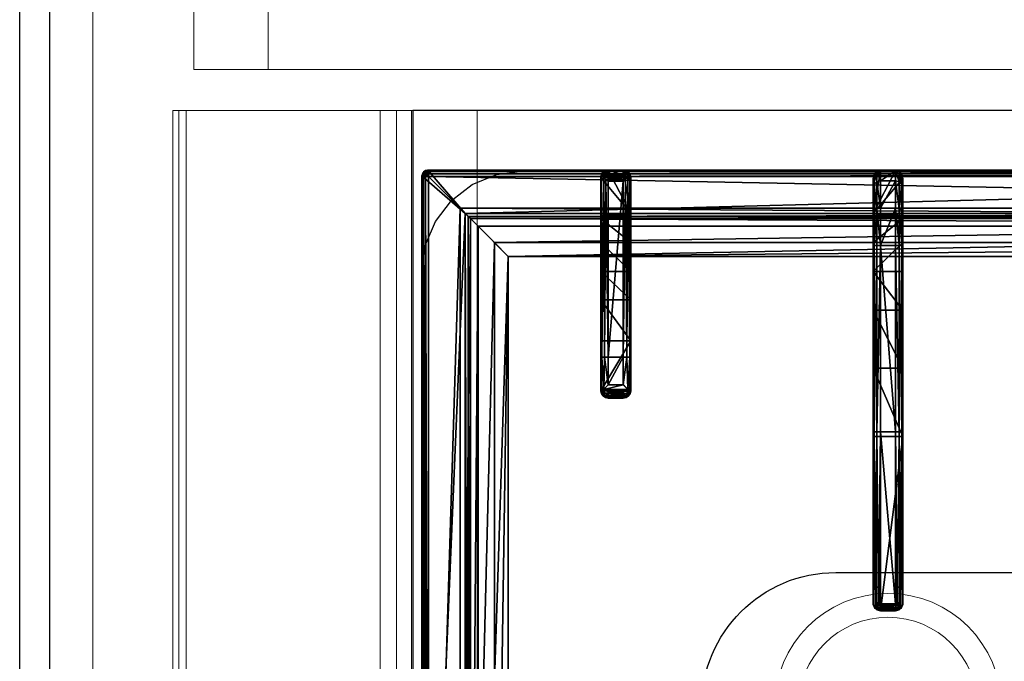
# Model space of a CAD drawing. Header units: millimetres. Extents: x 69858 to 162505, y 5570 to 25972.
# Tile 23 of 53: x 71794 to 72124, y 14736 to 14951. Entities that reach past the tile are written whole.
import ezdxf

# ---------------------------------------------------------------- set-up
doc = ezdxf.new("R2010")
doc.units = ezdxf.units.MM
doc.header["$LTSCALE"] = 2.5
doc.linetypes.add('CONTINUA', pattern=[0])
doc.linetypes.add('DASHED', pattern=[19.05, 12.7, -6.35])
for name, color, linetype in [('Arch', 7, 'Continuous'), ('IQ_200_3D', 1, 'Continuous'), ('IQ_204_2D', 7, 'CONTINUA'), ('IQ_204_3D', 7, 'Continuous')]:
    doc.layers.add(name, color=color, linetype=linetype)
for name, color, linetype, lineweight in [('CKD Equipments', 252, 'Continuous', 0), ('EQUIPMENT', 210, 'Continuous', 0), ('WALL', 132, 'Continuous', 25)]:
    doc.layers.add(name, color=color, linetype=linetype, lineweight=lineweight)

# ---------------------------------------------------------------- blocks, each defined once
blk = doc.blocks.new('*U95')
at = {"color": 8}
blk.add_lwpolyline([(0, -100), (6936.3, -100), (6936.3, -90), (0, -90)], close=True, dxfattribs=at)
blk = doc.blocks.new('ELECTROLUX-MC7-TOPFYERBRURNERS4')
at = {"layer": 'IQ_200_3D', "color": 8}
for points, invisible_edges in [([(400, -80.5, 900), (454.11, -83.5, 900), (745.89, -83.5, 900), (800, -80.5, 900)], 5), ([(745.89, -83.5, 900), (754.63, -84.65, 900), (800, -80.5, 900)], 10), ([(754.63, -84.65, 900), (762.78, -88.02, 900), (800, -80.5, 900)], 10), ([(762.78, -88.02, 900), (769.77, -93.39, 900), (800, -80.5, 900)], 10), ([(769.77, -93.39, 900), (775.14, -100.38, 900), (800, -80.5, 900)], 10), ([(775.14, -100.38, 900), (778.51, -108.53, 900), (800, -80.5, 900)], 10), ([(778.51, -108.53, 900), (779.66, -117.26, 900), (800, -80.5, 900)], 10), ([(800, -80.5, 900), (779.66, -117.26, 900), (779.66, -619.74, 900), (800, -655, 900)], 5)]:
    blk.add_3dface(points, dxfattribs=dict(at, invisible_edges=invisible_edges))
at = {"layer": 'IQ_204_2D', "color": 8}
for p, q in [((422, -83.5), (778, -83.5)), ((780, -651.5), (780, -85.5)), ((705.96, -143.5), (708.09, -143.5)), ((717.24, -143.5), (708.09, -143.5)), ((777.53, -143.5), (717.24, -143.5)), ((703.52, -146), (703.52, -151)), ((705.63, -146), (703.52, -146)), ((705.63, -151), (705.63, -146)), ((707.98, -146), (717.19, -146)), ((707.98, -146), (707.98, -151)), ((717.19, -146), (778, -146)), ((717.19, -151), (717.19, -146)), ((778, -151), (778, -146)), ((780, -151), (780, -146)), ((780, -151), (780, -146)), ((703.52, -151), (705.63, -151)), ((717.19, -151), (707.98, -151)), ((778, -151), (717.19, -151)), ((708.09, -153.5), (705.96, -153.5)), ((708.09, -153.5), (717.24, -153.5)), ((717.24, -153.5), (777.53, -153.5)), ((632.19, -237.25), (632.19, -242.25)), ((632.64, -237.25), (632.19, -237.25)), ((632.64, -237.25), (632.64, -242.25)), ((632.73, -236.66), (632.73, -242.84)), ((634.54, -237.25), (634.54, -242.25)), ((692.19, -237.25), (634.54, -237.25)), ((634.69, -234.75), (635.11, -234.75)), ((635.11, -234.75), (692.24, -234.75)), ((692.19, -237.25), (692.19, -242.25)), ((754.69, -237.25), (692.19, -237.25)), ((692.24, -234.75), (754.69, -234.75)), ((754.69, -237.25), (754.69, -234.75)), ((754.69, -234.75), (777.19, -234.75)), ((754.69, -237.25), (754.69, -242.25)), ((779.69, -237.25), (754.69, -237.25)), ((779.69, -237.25), (779.69, -242.25)), ((632.19, -242.25), (632.64, -242.25)), ((634.54, -242.25), (692.19, -242.25)), ((692.19, -242.25), (754.69, -242.25)), ((754.69, -244.75), (754.69, -242.25)), ((754.69, -242.25), (779.69, -242.25)), ((635.11, -244.75), (634.69, -244.75)), ((692.24, -244.75), (635.11, -244.75)), ((754.69, -244.75), (692.24, -244.75)), ((777.19, -244.75), (754.69, -244.75))]:
    blk.add_line(p, q, dxfattribs=at)
blk.add_lwpolyline([(751.02, -112.48), (448.98, -112.48), (448.98, -624.52), (751.02, -624.52)], close=True, dxfattribs=at)
blk.add_lwpolyline([(555, -353.5), (555, -222.25, -1), (645, -222.25), (645, -353.5)], format="xyb", dxfattribs=at)
for centre, radius, start, end in [((778, -85.5), 2, 0, 90), ((777.19, -237.25), 2.5, 0, 90), ((777.19, -242.25), 2.5, 270, 0)]:
    blk.add_arc(centre, radius, start, end, dxfattribs=at)
at = {"layer": 'IQ_204_2D', "color": 8, "extrusion": (0, 0, -1)}
for centre, major_axis, ratio, start_param, end_param in [((708.09, -146), (1.92, 1.92), 0.8391, 4.014257, 4.690572), ((708.09, -146), (0, 2.5), 0.84544, -0.894481, 0), ((708.09, -146), (-2.5, 2.5), 0.02182, 4.734206, 5.410521), ((717.24, -146), (0, 2.5), 0.02182, 4.712389, 6.283185), ((777.53, -146), (0, 2.5), 0.948965, 0, 0.895145), ((708.09, -151), (-1.92, 1.92), 0.8391, 4.734206, 5.410521), ((708.09, -151), (2.5, 2.5), 0.02182, 4.014257, 4.690572), ((717.24, -151), (0, 2.5), 0.02182, 3.141593, 4.712389), ((708.09, -151), (0, 2.5), 0.84544, 3.141593, 4.036074), ((777.53, -151), (0, 2.5), 0.948965, 2.246448, 3.141593), ((634.69, -237.25), (-2.5, 0), 0.99863, 0, 1.570796), ((636.11, -237.25), (3.47, 0), 0.720185, 3.141593, 3.380139), ((635.11, -237.25), (0, 2.5), 0.951091, -0.914364, 0), ((692.24, -237.25), (0, 2.5), 0.02182, -1.570796, 0), ((634.69, -242.25), (-2.5, 0), 0.99863, 4.712389, 6.283185), ((636.11, -242.25), (-3.47, 0), 0.720185, -0.238546, 0), ((635.11, -242.25), (0, 2.5), 0.951091, 3.141593, 4.055957), ((692.24, -242.25), (0, 2.5), 0.02182, 3.141593, 4.712389)]:
    blk.add_ellipse(centre, major_axis=major_axis, ratio=ratio, start_param=start_param, end_param=end_param, dxfattribs=at)
at = {"layer": 'IQ_204_2D', "color": 8}
for points, knots in [([(703.52, -146), (703.52, -145.84), (703.54, -145.68), (703.6, -145.36), (703.65, -145.2), (703.77, -144.89), (703.85, -144.74), (704.03, -144.47), (704.13, -144.34), (704.35, -144.12), (704.47, -144.02), (704.74, -143.83), (704.88, -143.75), (705.18, -143.63), (705.34, -143.58), (705.65, -143.51), (705.81, -143.5), (705.96, -143.5)], [15.096253, 15.096253, 15.096253, 15.096253, 15.567018, 15.567018, 16.037783, 16.037783, 16.508548, 16.508548, 16.979314, 16.979314, 17.45135, 17.45135, 17.923386, 17.923386, 18.395422, 18.395422, 18.867458, 18.867458, 18.867458, 18.867458]), ([(778, -146), (778.13, -145.86), (778.26, -145.71), (778.53, -145.41), (778.67, -145.25), (779.01, -144.87), (779.21, -144.64), (779.38, -144.44)], [0, 0, 0, 0, 0.576945, 0.576945, 1.153889, 1.153889, 2.068716, 2.068716, 2.068716, 2.068716]), ([(779.38, -144.44), (779.55, -144.64), (779.69, -144.87), (779.86, -145.25), (779.91, -145.41), (779.97, -145.71), (779.99, -145.86), (780, -146)], [11.858599, 11.858599, 11.858599, 11.858599, 12.773425, 12.773425, 13.35037, 13.35037, 13.927314, 13.927314, 13.927314, 13.927314]), ([(705.96, -153.5), (705.81, -153.5), (705.65, -153.49), (705.34, -153.42), (705.18, -153.37), (704.88, -153.25), (704.74, -153.17), (704.47, -152.98), (704.35, -152.88), (704.13, -152.66), (704.03, -152.53), (703.85, -152.26), (703.77, -152.11), (703.65, -151.8), (703.6, -151.64), (703.54, -151.32), (703.52, -151.16), (703.52, -151)], [3.776921, 3.776921, 3.776921, 3.776921, 4.248957, 4.248957, 4.720993, 4.720993, 5.193029, 5.193029, 5.665065, 5.665065, 6.135831, 6.135831, 6.606596, 6.606596, 7.077361, 7.077361, 7.548126, 7.548126, 7.548126, 7.548126]), ([(779.38, -152.56), (779.21, -152.36), (779.01, -152.13), (778.67, -151.75), (778.53, -151.59), (778.26, -151.29), (778.13, -151.14), (778, -151)], [11.858599, 11.858599, 11.858599, 11.858599, 12.773425, 12.773425, 13.35037, 13.35037, 13.927314, 13.927314, 13.927314, 13.927314]), ([(780, -151), (779.99, -151.14), (779.97, -151.29), (779.91, -151.59), (779.86, -151.75), (779.69, -152.13), (779.55, -152.36), (779.38, -152.56)], [0, 0, 0, 0, 0.576945, 0.576945, 1.153889, 1.153889, 2.068716, 2.068716, 2.068716, 2.068716]), ([(633.22, -235.72), (633.07, -235.92), (632.94, -236.13), (632.8, -236.45), (632.76, -236.56), (632.73, -236.66)], [11.917214, 11.917214, 11.917214, 11.917214, 12.775852, 12.775852, 13.165698, 13.165698, 13.165698, 13.165698]), ([(634.54, -237.25), (634.54, -237.25), (634.54, -237.25), (634.54, -237.25), (634.54, -237.25), (634.54, -237.25), (634.54, -237.25), (634.54, -237.24), (634.54, -237.24), (634.54, -237.24), (634.53, -237.24), (634.53, -237.23), (634.53, -237.23), (634.51, -237.21), (634.5, -237.2), (634.48, -237.18), (634.46, -237.16), (634.41, -237.09), (634.37, -237.05), (634.25, -236.91), (634.15, -236.81), (633.97, -236.6), (633.87, -236.49), (633.68, -236.27), (633.59, -236.16), (633.41, -235.94), (633.31, -235.83), (633.22, -235.72)], [8.18857, 8.18857, 8.18857, 8.18857, 8.190334, 8.190334, 8.192098, 8.192098, 8.195626, 8.195626, 8.202682, 8.202682, 8.216794, 8.216794, 8.245018, 8.245018, 8.301466, 8.301466, 8.414361, 8.414361, 8.640152, 8.640152, 9.091733, 9.091733, 9.543315, 9.543315, 9.994896, 9.994896, 10.458359, 10.458359, 10.458359, 10.458359]), ([(632.73, -242.84), (632.76, -242.94), (632.8, -243.04), (632.94, -243.37), (633.07, -243.58), (633.22, -243.78)], [0.764042, 0.764042, 0.764042, 0.764042, 1.153889, 1.153889, 2.012527, 2.012527, 2.012527, 2.012527]), ([(633.22, -243.78), (633.31, -243.67), (633.41, -243.56), (633.59, -243.34), (633.68, -243.23), (633.87, -243.01), (633.97, -242.9), (634.15, -242.69), (634.25, -242.59), (634.37, -242.45), (634.41, -242.4), (634.46, -242.34), (634.48, -242.32), (634.5, -242.3), (634.51, -242.29), (634.53, -242.27), (634.53, -242.27), (634.53, -242.26), (634.54, -242.26), (634.54, -242.26), (634.54, -242.26), (634.54, -242.25), (634.54, -242.25), (634.54, -242.25), (634.54, -242.25), (634.54, -242.25), (634.54, -242.25), (634.54, -242.25)], [5.918265, 5.918265, 5.918265, 5.918265, 6.381728, 6.381728, 6.833309, 6.833309, 7.284891, 7.284891, 7.736472, 7.736472, 7.962263, 7.962263, 8.075158, 8.075158, 8.131606, 8.131606, 8.15983, 8.15983, 8.173942, 8.173942, 8.180998, 8.180998, 8.184526, 8.184526, 8.18629, 8.18629, 8.188054, 8.188054, 8.188054, 8.188054])]:
    blk.add_open_spline(points, degree=3, knots=knots, dxfattribs=at)
at = {"layer": 'IQ_204_3D', "color": 8}
mesh = blk.add_polyface(dxfattribs=at)
corners = [(779.78, -85.71, 904.1), (780, -85.5, 900), (779.52, -84.72, 904.14), (779.73, -84.5, 900), (778, -83.5, 900), (778.78, -83.98, 904.14), (779, -83.77, 900), (777.79, -83.72, 904.1), (779.48, -85.71, 905.06), (779.29, -84.85, 905), (778.65, -85.21, 905.73), (778.76, -85.71, 905.75), (778.65, -84.21, 905), (777.79, -84.02, 905.06), (778.29, -84.85, 905.73), (777.79, -84.74, 905.75), (777.79, -85.71, 906), (422.21, -85.71, 906), (422.21, -84.74, 905.75), (422.21, -84.02, 905.06), (422.21, -83.72, 904.1), (422, -83.5, 900), (765.45, -638.95, 900), (422, -653.5, 900), (434.55, -638.95, 900), (765.45, -98.05, 900), (780, -651.5, 900), (434.55, -98.05, 900), (420, -85.5, 900), (421, -83.77, 900), (779.73, -652.5, 900), (779, -653.23, 900), (778, -653.5, 900), (420, -651.5, 900), (420.27, -652.5, 900), (421, -653.23, 900), (420.27, -84.5, 900), (421.22, -83.98, 904.14), (420.48, -84.72, 904.14), (420.22, -85.71, 904.1), (421.35, -84.21, 905), (421.71, -84.85, 905.73), (420.71, -84.85, 905), (420.52, -85.71, 905.06), (421.35, -85.21, 905.73), (421.24, -85.71, 905.75), (422.21, -651.29, 906), (421.24, -651.29, 905.75), (420.52, -651.29, 905.06), (420.22, -651.29, 904.1), (420.48, -652.28, 904.14), (421.22, -653.02, 904.14), (422.21, -653.28, 904.1), (420.71, -652.15, 905), (421.35, -651.79, 905.73), (421.35, -652.79, 905), (422.21, -652.98, 905.06), (421.71, -652.15, 905.73), (422.21, -652.26, 905.75), (435.55, -637.95, 899.73), (435.55, -99.05, 899.73), (436.28, -99.78, 899), (436.28, -637.22, 899), (438.88, -634.62, 902.5), (438.88, -102.38, 902.5), (436.31, -637.19, 905.06), (436.31, -99.81, 905.06), (432.81, -96.31, 906), (432.81, -640.69, 906), (448.98, -624.52, 885), (448.98, -112.48, 885), (444.36, -107.86, 885), (444.36, -629.14, 885), (777.79, -653.28, 904.1), (777.79, -652.98, 905.06), (777.79, -651.29, 906), (777.79, -652.26, 905.75), (763.72, -637.22, 899), (764.45, -637.95, 899.73), (764.45, -99.05, 899.73), (763.72, -99.78, 899), (767.19, -640.69, 906), (767.19, -96.31, 906), (778.78, -653.02, 904.14), (779.52, -652.28, 904.14), (779.78, -651.29, 904.1), (778.65, -652.79, 905), (778.29, -652.15, 905.73), (779.29, -652.15, 905), (779.48, -651.29, 905.06), (778.65, -651.79, 905.73), (778.76, -651.29, 905.75), (761.12, -634.62, 902.5), (751.02, -624.52, 885), (763.69, -637.19, 905.06), (755.64, -629.14, 885), (755.64, -107.86, 885), (751.02, -112.48, 885), (761.12, -102.38, 902.5), (763.69, -99.81, 905.06)]
mesh.append_faces([[corners[k] for k in face] for face in [(16, 10, 14), (17, 41, 44), (46, 54, 57), (75, 87, 90)]], dxfattribs={"color": 8})
mesh.append_faces([[corners[k] for k in face] for face in [(4, 5, 6), (8, 10, 11), (16, 11, 10), (15, 16, 14), (7, 19, 13), (13, 18, 15), (28, 38, 36), (19, 41, 18), (17, 18, 41), (45, 17, 44), (39, 48, 43), (43, 47, 45), (23, 51, 35), (48, 54, 47), (46, 47, 54), (58, 46, 57), (52, 74, 56), (76, 56, 74), (26, 84, 30), (74, 87, 76), (85, 88, 84), (88, 87, 86), (75, 76, 87), (91, 75, 90), (85, 8, 89), (11, 89, 8)]], dxfattribs={"vtx0": -1, "color": 8})
mesh.append_faces([[corners[k] for k in face] for face in [(16, 15, 17), (22, 23, 24), (25, 26, 22), (27, 21, 25), (21, 28, 29), (6, 1, 4), (4, 25, 21), (24, 28, 27), (35, 33, 23), (26, 25, 1), (23, 22, 32), (17, 45, 46), (75, 81, 46), (81, 16, 82), (46, 67, 17), (17, 82, 16), (93, 72, 69), (72, 93, 95), (70, 71, 97), (97, 95, 93)]], dxfattribs={"vtx0": -1, "vtx1": -1, "color": 8})
mesh.append_faces([[corners[k] for k in face] for face in [(21, 27, 28), (4, 1, 25), (26, 32, 22), (24, 23, 33)]], dxfattribs={"vtx0": -1, "vtx1": -1, "vtx2": -1, "color": 8})
mesh.append_faces([[corners[k] for k in face] for face in [(17, 15, 18), (24, 33, 28), (46, 45, 47), (75, 58, 76), (16, 91, 11)]], dxfattribs={"vtx0": -1, "vtx2": -1, "color": 8})
mesh.append_faces([[corners[k] for k in face] for face in [(0, 1, 2), (5, 2, 6), (8, 0, 9), (5, 12, 2), (5, 7, 12), (12, 13, 14), (12, 14, 9), (2, 9, 0), (10, 9, 14), (19, 18, 13), (4, 21, 7), (30, 31, 26), (34, 33, 35), (20, 21, 37), (38, 37, 36), (19, 20, 40), (38, 42, 37), (38, 39, 42), (42, 43, 44), (42, 44, 40), (37, 40, 20), (41, 40, 44), (48, 47, 43), (28, 33, 39), (49, 33, 50), (51, 50, 35), (48, 49, 53), (51, 55, 50), (51, 52, 55), (55, 56, 57), (55, 57, 53), (50, 53, 49), (54, 53, 57), (24, 27, 59), (61, 62, 60), (63, 64, 65), (67, 68, 66), (69, 70, 63), (61, 71, 62), (73, 74, 52), (58, 56, 76), (32, 73, 23), (62, 77, 59), (22, 24, 78), (27, 25, 60), (80, 61, 79), (73, 32, 83), (84, 83, 30), (74, 73, 86), (88, 89, 90), (88, 86, 84), (83, 84, 86), (92, 93, 63), (68, 81, 65), (92, 63, 94), (72, 95, 62), (95, 96, 77), (98, 97, 92), (81, 82, 94), (98, 92, 99), (77, 80, 78), (25, 22, 79), (0, 8, 85), (91, 89, 11), (80, 96, 61), (70, 97, 64), (64, 98, 66), (82, 67, 99), (1, 0, 26)]], dxfattribs={"vtx1": -1, "color": 8})
mesh.append_faces([[corners[k] for k in face] for face in [(31, 32, 26), (75, 46, 58), (75, 16, 81), (81, 68, 46), (68, 67, 46), (67, 82, 17), (70, 69, 71), (72, 71, 69), (71, 96, 97), (96, 95, 97), (16, 75, 91)]], dxfattribs={"vtx1": -1, "vtx2": -1, "color": 8})
mesh.append_faces([[corners[k] for k in face] for face in [(1, 3, 2), (4, 7, 5), (2, 3, 6), (8, 9, 10), (7, 13, 12), (12, 9, 2), (13, 15, 14), (7, 20, 19), (21, 20, 7), (6, 3, 1), (28, 36, 29), (21, 29, 37), (28, 39, 38), (37, 29, 36), (19, 40, 41), (39, 43, 42), (42, 40, 37), (43, 45, 44), (39, 49, 48), (33, 49, 39), (33, 34, 50), (23, 52, 51), (50, 34, 35), (48, 53, 54), (52, 56, 55), (55, 53, 50), (56, 58, 57), (27, 60, 59), (62, 59, 60), (64, 66, 65), (68, 65, 66), (70, 64, 63), (71, 72, 62), (73, 52, 23), (77, 78, 59), (24, 59, 78), (25, 79, 60), (61, 60, 79), (32, 31, 83), (26, 85, 84), (83, 31, 30), (74, 86, 87), (73, 83, 86), (85, 89, 88), (88, 90, 87), (89, 91, 90), (93, 69, 63), (81, 94, 65), (63, 65, 94), (95, 77, 62), (96, 80, 77), (97, 93, 92), (82, 99, 94), (92, 94, 99), (80, 79, 78), (22, 78, 79), (96, 71, 61), (97, 98, 64), (98, 99, 66), (67, 66, 99), (0, 85, 26)]], dxfattribs={"vtx2": -1, "color": 8})
mesh = blk.add_polyface(dxfattribs=at)
corners = [(707.98, -151, 934.6), (706.44, -144.44, 933.98), (706.44, -152.56, 933.98), (707.98, -146, 934.6), (705.63, -146, 932.53), (705.63, -151, 932.53), (703.71, -151.96, 920.55), (703.52, -151, 920.59), (704.24, -152.77, 920.43), (707.18, -153.25, 933.14), (705.96, -153.5, 920), (708.09, -153.5, 932.1), (705.03, -153.31, 920.24), (703.52, -146, 920.59), (703.71, -145.04, 920.55), (707.18, -143.75, 933.14), (704.24, -144.23, 920.43), (705.03, -143.69, 920.24), (705.96, -143.5, 920), (708.09, -143.5, 932.1), (717.24, -153.5, 932.5), (722.73, -153.5, 912.68), (775.79, -153.5, 932.5), (746.02, -153.5, 885), (763.72, -153.5, 899), (736.51, -153.5, 900.63), (755.64, -153.5, 885), (764.17, -153.5, 899.53), (764.77, -153.5, 899.88), (777.5, -153.5, 900), (765.45, -153.5, 900), (722.73, -143.5, 912.68), (746.02, -143.5, 885), (736.51, -143.5, 900.63), (717.24, -143.5, 932.5), (777.5, -143.5, 900), (765.45, -143.5, 900), (775.79, -143.5, 932.5), (764.77, -143.5, 899.88), (764.17, -143.5, 899.53), (755.64, -143.5, 885), (763.72, -143.5, 899), (778.27, -146, 933.1), (780, -146, 900), (778.1, -145.2, 933.81), (778.75, -143.83, 900), (777.64, -144.44, 934.45), (779.66, -144.75, 900), (776.82, -143.75, 933.58), (780, -151, 900), (778.27, -151, 933.1), (779.66, -152.25, 900), (778.75, -153.17, 900), (717.19, -144.75, 934.67), (717.19, -146, 935), (717.21, -143.83, 933.75), (776.98, -145.2, 934.87), (776.27, -146, 935), (717.19, -151, 935), (776.27, -151, 935), (777.64, -152.56, 934.45), (776.98, -151.8, 934.87), (778.1, -151.8, 933.81), (776.82, -153.25, 933.58), (717.21, -153.17, 933.75), (717.19, -152.25, 934.67)]
mesh.append_faces([[corners[k] for k in face] for face in [(5, 6, 2), (5, 7, 6), (6, 8, 2), (13, 4, 14), (16, 14, 1), (1, 14, 4), (42, 43, 44), (45, 46, 47), (46, 45, 48), (46, 44, 47), (44, 43, 47), (1, 55, 15), (48, 55, 46), (46, 53, 56), (57, 56, 54), (50, 62, 49), (49, 62, 51), (63, 52, 60), (52, 51, 60), (60, 51, 62), (61, 65, 60), (59, 58, 61), (60, 64, 63), (9, 64, 2)]], dxfattribs={"color": 8})
mesh.append_faces([[corners[k] for k in face] for face in [(0, 1, 2), (15, 16, 1), (16, 15, 17), (19, 17, 15), (32, 25, 33), (35, 48, 45), (35, 30, 36), (3, 53, 1), (53, 55, 1), (55, 53, 46), (58, 65, 61), (65, 64, 60), (64, 65, 2), (65, 0, 2)]], dxfattribs={"vtx0": -1, "color": 8})
mesh.append_faces([[corners[k] for k in face] for face in [(20, 21, 22), (23, 24, 25), (25, 22, 21), (30, 22, 28), (12, 17, 10), (17, 12, 16), (6, 14, 8), (8, 16, 12), (18, 34, 31), (37, 31, 34), (51, 29, 49), (49, 30, 43)]], dxfattribs={"vtx0": -1, "vtx1": -1, "color": 8})
mesh.append_faces([[corners[k] for k in face] for face in [(25, 28, 22), (37, 38, 33), (35, 43, 30)]], dxfattribs={"vtx0": -1, "vtx1": -1, "vtx2": -1, "color": 8})
mesh.append_faces([[corners[k] for k in face] for face in [(37, 33, 31), (33, 39, 41), (34, 15, 55), (34, 55, 48), (58, 54, 3), (54, 58, 59), (20, 63, 64), (20, 64, 9)]], dxfattribs={"vtx0": -1, "vtx2": -1, "color": 8})
mesh.append_faces([[corners[k] for k in face] for face in [(1, 4, 2), (2, 8, 9), (10, 11, 12), (12, 9, 8), (4, 13, 5), (18, 17, 19), (11, 10, 20), (29, 22, 30), (7, 13, 6), (10, 18, 21), (25, 21, 33), (19, 34, 18), (35, 36, 37), (40, 32, 41), (37, 48, 35), (43, 42, 49), (45, 47, 35), (19, 15, 34), (37, 34, 48), (0, 58, 3), (57, 54, 59), (42, 44, 50), (46, 60, 44), (60, 46, 61), (59, 61, 57), (62, 50, 44), (22, 29, 63), (22, 63, 20), (11, 20, 9), (26, 23, 40), (24, 26, 41), (36, 30, 38), (24, 41, 27), (39, 38, 27)]], dxfattribs={"vtx1": -1, "color": 8})
mesh.append_faces([[corners[k] for k in face] for face in [(10, 21, 20), (24, 27, 25), (27, 28, 25), (13, 14, 6), (14, 16, 8), (36, 38, 37), (38, 39, 33), (32, 33, 41), (47, 43, 35), (29, 30, 49), (3, 54, 53), (58, 0, 65)]], dxfattribs={"vtx1": -1, "vtx2": -1, "color": 8})
mesh.append_faces([[corners[k] for k in face] for face in [(0, 3, 1), (4, 5, 2), (11, 9, 12), (13, 7, 5), (23, 26, 24), (17, 18, 10), (18, 31, 21), (32, 23, 25), (21, 31, 33), (42, 50, 49), (51, 52, 29), (54, 56, 53), (46, 56, 61), (60, 62, 44), (61, 56, 57), (29, 52, 63), (23, 32, 40), (26, 40, 41), (30, 28, 38), (41, 39, 27), (38, 28, 27)]], dxfattribs={"vtx2": -1, "color": 8})
mesh = blk.add_polyface(dxfattribs=at)
corners = [(634.06, -235.01, 931.06), (633.44, -235.08, 922), (633.22, -235.72, 931.91), (635.11, -234.75, 930.01), (634.69, -234.75, 922), (632.52, -236, 922), (632.73, -236.66, 931.11), (632.64, -237.25, 930.59), (632.64, -237.1, 930.62), (632.19, -237.25, 922), (632.66, -236.95, 930.72), (690.6, -234.75, 922), (690.6, -244.75, 922), (634.69, -244.75, 922), (632.52, -243.5, 922), (633.44, -244.41, 922), (632.19, -242.25, 922), (692.24, -234.75, 932.5), (713.55, -234.75, 917.44), (754.69, -234.75, 932.5), (765.94, -234.75, 929.49), (774.17, -234.75, 921.25), (777.19, -234.75, 900), (765.45, -234.75, 900), (777.19, -234.75, 910), (733.01, -234.75, 904.45), (764.77, -234.75, 899.88), (764.17, -234.75, 899.53), (755.64, -234.75, 885), (746.02, -234.75, 885), (763.72, -234.75, 899), (692.21, -235.08, 933.75), (633.92, -236.54, 932.35), (692.19, -236, 934.67), (692.19, -237.25, 935), (634.26, -236.93, 932.45), (634.42, -237.1, 932.47), (634.48, -237.18, 932.48), (634.52, -237.22, 932.48), (634.54, -237.25, 932.48), (754.69, -235.08, 933.75), (766.56, -235.08, 930.57), (754.69, -237.25, 935), (767.02, -236, 931.36), (754.69, -236, 934.67), (767.19, -237.25, 931.65), (776.05, -236, 922.33), (775.25, -235.08, 921.87), (779.69, -237.25, 910), (779.35, -236, 910), (776.34, -237.25, 922.5), (778.44, -235.08, 910), (779.69, -237.25, 900), (779.35, -236, 900), (778.44, -235.08, 900), (633.22, -243.78, 931.91), (632.73, -242.84, 931.11), (633.92, -242.96, 932.35), (634.26, -242.57, 932.45), (634.42, -242.4, 932.47), (634.48, -242.32, 932.48), (634.54, -242.26, 932.48), (632.64, -242.25, 930.59), (632.64, -242.4, 930.62), (632.66, -242.55, 930.72), (634.06, -244.49, 931.06), (635.11, -244.75, 930.01), (692.24, -244.75, 932.5), (733.01, -244.75, 904.45), (777.19, -244.75, 910), (713.55, -244.75, 917.44), (746.02, -244.75, 885), (763.72, -244.75, 899), (755.64, -244.75, 885), (764.17, -244.75, 899.53), (764.77, -244.75, 899.88), (765.45, -244.75, 900), (777.19, -244.75, 900), (774.17, -244.75, 921.25), (765.94, -244.75, 929.49), (754.69, -244.75, 932.5), (778.44, -244.41, 910), (775.25, -244.41, 921.87), (779.69, -242.25, 910), (776.05, -243.5, 922.33), (779.35, -243.5, 910), (776.34, -242.25, 922.5), (767.02, -243.5, 931.36), (766.56, -244.41, 930.57), (754.69, -242.25, 935), (754.69, -243.5, 934.67), (767.19, -242.25, 931.65), (754.69, -244.41, 933.75), (778.44, -244.41, 900), (779.69, -242.25, 900), (779.35, -243.5, 900), (692.21, -244.41, 933.75), (692.19, -243.5, 934.67), (692.19, -242.25, 935)]
mesh.append_faces([[corners[k] for k in face] for face in [(0, 1, 2), (1, 5, 2), (2, 5, 6), (32, 33, 2), (2, 31, 0), (56, 14, 55), (65, 55, 15), (15, 55, 14), (65, 96, 55), (55, 97, 57)]], dxfattribs={"color": 8})
mesh.append_faces([[corners[k] for k in face] for face in [(9, 6, 5), (33, 31, 2), (20, 40, 41), (42, 43, 44), (43, 47, 41), (50, 49, 46), (51, 46, 49), (48, 53, 49), (22, 51, 54), (54, 49, 53), (6, 55, 2), (13, 65, 15), (78, 81, 82), (83, 84, 85), (84, 88, 82), (91, 90, 87), (92, 87, 90), (94, 85, 95), (95, 81, 93), (83, 50, 86), (42, 91, 45), (45, 86, 50), (96, 97, 55), (89, 97, 90), (90, 96, 92), (29, 68, 25), (12, 18, 70), (70, 25, 68)]], dxfattribs={"vtx0": -1, "color": 8})
mesh.append_faces([[corners[k] for k in face] for face in [(5, 11, 9), (13, 14, 12), (11, 17, 18), (24, 18, 21), (30, 25, 27), (19, 40, 20), (56, 10, 64), (7, 9, 62), (66, 12, 67), (68, 69, 70), (71, 72, 68), (70, 67, 12), (69, 81, 78), (22, 52, 23), (95, 77, 94), (80, 92, 67), (97, 96, 90), (34, 98, 42)]], dxfattribs={"vtx0": -1, "vtx1": -1, "color": 8})
mesh.append_faces([[corners[k] for k in face] for face in [(24, 23, 25), (36, 37, 34), (37, 38, 34), (38, 39, 34), (60, 37, 59), (37, 60, 38), (38, 61, 39), (61, 38, 60), (37, 36, 59), (62, 64, 10), (69, 68, 76), (23, 94, 77), (61, 60, 98), (60, 59, 98), (39, 61, 34), (61, 98, 34)]], dxfattribs={"vtx0": -1, "vtx1": -1, "vtx2": -1, "color": 8})
mesh.append_faces([[corners[k] for k in face] for face in [(24, 25, 18), (17, 0, 31), (24, 47, 51), (17, 31, 40), (80, 88, 92), (69, 93, 81), (67, 96, 65), (98, 57, 97), (67, 92, 96)]], dxfattribs={"vtx0": -1, "vtx2": -1, "color": 8})
mesh.append_faces([[corners[k] for k in face] for face in [(0, 3, 1), (10, 6, 9), (1, 4, 5), (4, 3, 11), (22, 23, 24), (28, 29, 30), (3, 0, 17), (35, 36, 34), (20, 41, 21), (43, 45, 46), (43, 41, 44), (48, 49, 50), (50, 46, 45), (47, 21, 41), (40, 44, 41), (40, 31, 44), (52, 53, 48), (51, 49, 54), (55, 57, 2), (58, 35, 57), (58, 59, 35), (32, 2, 57), (6, 10, 56), (8, 7, 10), (63, 64, 62), (14, 56, 16), (64, 63, 16), (13, 12, 66), (77, 69, 76), (78, 82, 79), (84, 86, 87), (84, 82, 85), (89, 90, 91), (91, 87, 86), (88, 79, 82), (81, 85, 82), (77, 93, 69), (85, 81, 95), (48, 50, 83), (91, 86, 45), (52, 48, 94), (54, 53, 22), (76, 23, 77), (66, 67, 65), (58, 57, 98), (71, 68, 29), (18, 25, 70), (71, 29, 73), (73, 28, 72), (23, 76, 26), (72, 30, 74), (27, 26, 74)]], dxfattribs={"vtx1": -1, "color": 8})
mesh.append_faces([[corners[k] for k in face] for face in [(7, 8, 9), (4, 11, 5), (11, 12, 9), (14, 16, 12), (16, 9, 12), (3, 17, 11), (17, 19, 18), (19, 20, 18), (20, 21, 18), (23, 26, 25), (26, 27, 25), (29, 25, 30), (33, 32, 34), (34, 42, 33), (33, 44, 31), (19, 17, 40), (22, 24, 51), (36, 35, 59), (7, 62, 10), (9, 16, 62), (63, 62, 16), (72, 74, 68), (74, 75, 68), (75, 76, 68), (69, 78, 70), (78, 79, 70), (79, 80, 70), (80, 67, 70), (53, 52, 22), (52, 94, 23), (89, 98, 97)]], dxfattribs={"vtx1": -1, "vtx2": -1, "color": 8})
mesh.append_faces([[corners[k] for k in face] for face in [(3, 4, 1), (8, 10, 9), (13, 15, 14), (32, 35, 34), (42, 45, 43), (43, 46, 47), (24, 21, 47), (51, 47, 46), (42, 44, 33), (6, 56, 55), (35, 32, 57), (13, 66, 65), (56, 64, 16), (71, 73, 72), (83, 86, 84), (84, 87, 88), (80, 79, 88), (92, 88, 87), (94, 83, 85), (42, 89, 91), (48, 83, 94), (95, 93, 77), (59, 58, 98), (98, 89, 42), (12, 11, 18), (29, 28, 73), (28, 30, 72), (76, 75, 26), (30, 27, 74), (26, 75, 74)]], dxfattribs={"vtx2": -1, "color": 8})
blk = doc.blocks.new('ELECTROLUX-MC-BURNER6')
for radius in [38, 30]:
    blk.add_circle((0, 0), radius)
blk = doc.blocks.new('ARCH')
at = {"layer": 'CKD Equipments', "color": 8}
for p, q in [((115762.15, 11253.55, -880), (115762.15, 12053.55, -880)), ((115762.15, 12053.55, -880), (116417.15, 12053.55, -880)), ((115842.15, 11253.55, -880), (115842.15, 12053.55, -880))]:
    blk.add_line(p, q, dxfattribs=at)
for points in [[(115735.38, 12600.23), (115735.38, 10800.23), (116535.38, 10800.23), (116535.38, 12600.23), (115735.38, 12600.23)], [(115769.16, 12567.32), (115769.16, 12067.32), (116470.3, 12067.32), (116470.3, 12567.32), (115769.16, 12567.32), (115794.16, 12567.32), (115794.16, 12067.32)]]:
    blk.add_lwpolyline(points, dxfattribs=at)
for points, invisible_edges in [([(115762.49, 11253.55, 32.22), (115762.15, 11253.55, 30.5), (115762.15, 12053.55, 30.5), (115762.49, 12053.55, 32.22)], 8), ([(115762.15, 11253.55, 22.7), (115762.28, 11253.55, 21.81), (115762.28, 12053.55, 21.81), (115762.15, 12053.55, 22.7)], 2), ([(115762.28, 11253.55, 21.81), (115762.7, 11253.55, 21.01), (115762.7, 12053.55, 21.01), (115762.28, 12053.55, 21.81)], 10), ([(115763.47, 11253.55, 33.68), (115762.49, 11253.55, 32.22), (115762.49, 12053.55, 32.22), (115763.47, 12053.55, 33.68)], 10), ([(115762.7, 11253.55, 21.01), (115763.34, 11253.55, 20.39), (115763.34, 12053.55, 20.39), (115762.7, 12053.55, 21.01)], 10), ([(115763.34, 11253.55, 20.39), (115764.15, 11253.55, 20), (115764.15, 12053.55, 20), (115763.34, 12053.55, 20.39)], 8), ([(115764.93, 11253.55, 34.66), (115763.47, 11253.55, 33.68), (115763.47, 12053.55, 33.68), (115764.93, 12053.55, 34.66)], 10), ([(116417.15, 12053.55, -230), (115864.15, 12053.55, -156), (115764.15, 12053.55, 20), (116417.15, 12053.55, 20)], 3), ([(115764.15, 12053.55, 20), (115764.15, 12053.55, -156), (115864.15, 12053.55, -156)], 8), ([(115766.65, 11253.55, 35), (115764.93, 11253.55, 34.66), (115764.93, 12053.55, 34.66), (115766.65, 12053.55, 35)], 2), ([(115833.76, 11253.55, 34.58), (115831.65, 11253.55, 35), (115831.65, 12053.55, 35), (115833.76, 12053.55, 34.58)], 8), ([(115835.54, 11253.55, 33.39), (115833.76, 11253.55, 34.58), (115833.76, 12053.55, 34.58), (115835.54, 12053.55, 33.39)], 10), ([(115836.73, 11253.55, 31.6), (115835.54, 11253.55, 33.39), (115835.54, 12053.55, 33.39), (115836.73, 12053.55, 31.6)], 10), ([(115837.15, 11253.55, 29.5), (115836.73, 11253.55, 31.6), (115836.73, 12053.55, 31.6), (115837.15, 12053.55, 29.5)], 2), ([(115837.6, 11253.55, 23.59), (115837.15, 11253.55, 25.7), (115837.15, 12053.55, 25.7), (115837.6, 12053.55, 23.59)], 8), ([(115838.79, 11253.55, 21.78), (115837.6, 11253.55, 23.59), (115837.6, 12053.55, 23.59), (115838.79, 12053.55, 21.78)], 10), ([(115840.56, 11253.55, 20.53), (115838.79, 11253.55, 21.78), (115838.79, 12053.55, 21.78), (115840.56, 12053.55, 20.53)], 10), ([(115842.65, 11253.55, 20), (115840.56, 11253.55, 20.53), (115840.56, 12053.55, 20.53), (115842.65, 12053.55, 20)], 2), ([(115864.15, 12053.55, -156), (116417.15, 12053.55, -230), (115864.15, 12053.55, -230)], 1)]:
    blk.add_3dface(points, dxfattribs=dict(at, invisible_edges=invisible_edges))
for points in [[(115762.15, 11253.55, 30.5), (115762.15, 11253.55, 22.7), (115762.15, 12053.55, 22.7), (115762.15, 12053.55, 30.5)], [(115764.15, 11253.55, -156), (115764.15, 11253.55, 20), (115764.15, 12053.55, 20), (115764.15, 12053.55, -156)], [(115864.15, 11253.55, -156), (115764.15, 11253.55, -156), (115764.15, 12053.55, -156), (115864.15, 12053.55, -156)], [(115831.65, 11253.55, 35), (115766.65, 11253.55, 35), (115766.65, 12053.55, 35), (115831.65, 12053.55, 35)], [(115837.15, 11253.55, 25.7), (115837.15, 11253.55, 29.5), (115837.15, 12053.55, 29.5), (115837.15, 12053.55, 25.7)], [(116417.15, 11253.55, -230), (115864.15, 11253.55, -230), (115864.15, 12053.55, -230), (116417.15, 12053.55, -230)], [(115864.15, 11253.55, -230), (115864.15, 12053.55, -230), (115864.15, 12053.55, -156), (115864.15, 11253.55, -156)]]:
    blk.add_3dface(points, dxfattribs=at)
at = {"layer": 'EQUIPMENT', "color": 8, "linetype": 'DASHED', "lineweight": 18, "ltscale": 800}
blk.add_lwpolyline([(115720.83, 13210.58), (115720.83, 10791.76), (116720.83, 10791.76), (116720.83, 13210.58)], close=True, dxfattribs=at)
at = {"layer": 'CKD Equipments', "color": 8, "rotation": 90}
for name, p in [('ELECTROLUX-MC7-TOPFYERBRURNERS4', (115762.15, 11253.55, -880)), ('ELECTROLUX-MC-BURNER6', (116001.9, 11853.55, -880))]:
    blk.add_blockref(name, p, dxfattribs=at)
at = {"layer": 'WALL', "color": 8, "xscale": -1, "rotation": 89.99999999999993}
blk.add_blockref('*U95', (115620.83, 13310.58), dxfattribs=at)

msp = doc.modelspace()

# ---------------------------------------------------------------- block references
at = {"layer": 'Arch'}
msp.add_blockref('ARCH', (-43916.74, 2867.04), dxfattribs=at)

doc.saveas('drawing.dxf')
